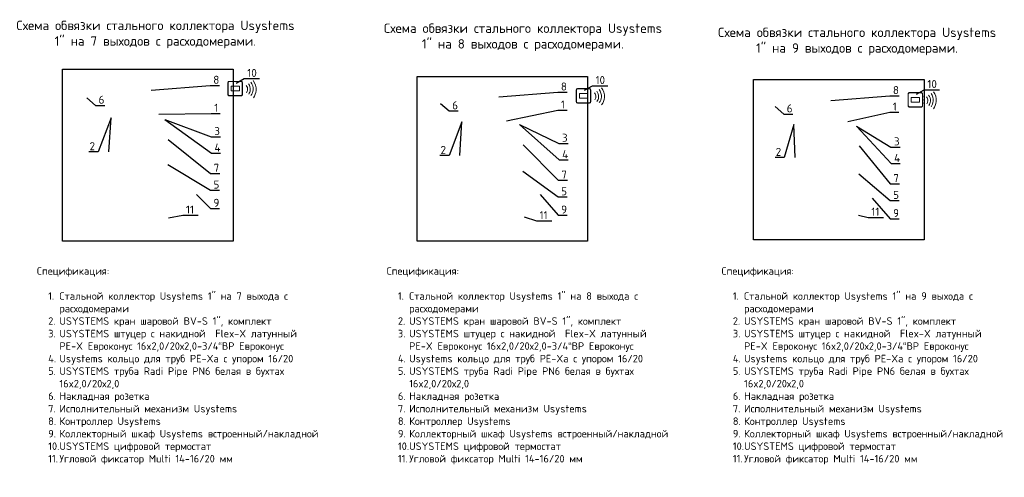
# Model space of a CAD drawing. Header units: millimetres. Extents: x -67660 to 27978, y 1317 to 27296.
# Tile 5 of 8: x -21982 to 2483, y 1317 to 12695. Entities that reach past the tile are written whole.
import ezdxf
from ezdxf import colors
from ezdxf.entities.mleader import LeaderData, LeaderLine
from ezdxf.math import Vec2, Vec3

# ---------------------------------------------------------------- set-up
doc = ezdxf.new("R2010")
doc.units = ezdxf.units.MM
doc.linetypes.add('AI-Linetype-4', pattern=[0.705556, 0.352778, -0.352778])
doc.layers.add('Ebene 1', color=7, linetype='Continuous')
doc.styles.add('GOST-2.304_Type-B', font='isocpeur.ttf')
doc.styles.add('СПДС 20', font='isocpeur.ttf', dxfattribs={"height": 2.5})
picture_1 = doc.add_image_def('image17.jpg', size_in_pixel=(1200, 1213))
picture_2 = doc.add_image_def('image18.jpg', size_in_pixel=(1200, 1161))
picture_3 = doc.add_image_def('image19.jpg', size_in_pixel=(1200, 1131))

# ---------------------------------------------------------------- blocks, each defined once
blk = doc.blocks.new('_None')
blk = doc.blocks.new('block 4')
at = {"layer": 'Ebene 1', "color": 250, "lineweight": 9, "true_color": 0x231f20}
for points in [[(66.18, 168.17), (66.7, 167.47), (66.98, 166.58), (66.9, 165.65), (66.84, 164.95), (66.58, 164.31), (66.19, 163.78)], [(66.97, 168.77), (67.65, 167.86), (68.02, 166.7), (67.91, 165.47), (67.83, 164.55), (67.5, 163.72), (66.98, 163.03)], [(64.64, 167.08), (64.95, 166.7), (65.12, 166.2), (65.07, 165.67), (65.04, 165.31), (64.92, 164.99), (64.72, 164.71)], [(65.37, 167.61), (65.8, 167.06), (66.03, 166.36), (65.97, 165.61), (65.92, 165.08), (65.73, 164.59), (65.43, 164.18)]]:
    blk.add_open_spline(points, degree=3, knots=[0, 0, 0, 0, 1, 1, 1, 2, 2, 2, 2], dxfattribs=at)
blk = doc.blocks.new('WMF0')
at = {"color": 229, "lineweight": 0}
for points, const_width in [([(9.021, -4.213), (9.018, -4.229), (9.004, -4.261), (8.981, -4.285), (8.951, -4.296), (8.935, -4.298), (8.242, -4.298), (8.224, -4.296), (8.194, -4.285), (8.171, -4.261), (8.157, -4.229), (8.157, -4.213), (8.157, -3.52), (8.157, -3.504), (8.171, -3.471), (8.194, -3.448), (8.224, -3.437), (8.242, -3.435), (8.935, -3.435), (8.951, -3.437), (8.981, -3.448), (9.004, -3.471), (9.018, -3.504), (9.021, -3.52), (9.021, -4.213)], 0.0138), ([(9.023, -3.713), (9.016, -3.713), (9.016, -3.63), (9.023, -3.63), (9.023, -3.713)], 0.00461), ([(9.023, -3.909), (9.016, -3.909), (9.016, -3.824), (9.023, -3.824), (9.023, -3.909)], 0.00461), ([(9.023, -4.103), (9.016, -4.103), (9.016, -4.02), (9.023, -4.02), (9.023, -4.103)], 0.00461)]:
    blk.add_lwpolyline(points, close=True, dxfattribs=dict(at, const_width=const_width))
at = {"color": 7, "lineweight": 0}
for points in [[(9.021, -4.213), (9.018, -4.229), (9.004, -4.261), (8.981, -4.285), (8.951, -4.296), (8.935, -4.298), (8.242, -4.298), (8.224, -4.296), (8.194, -4.285), (8.171, -4.261), (8.157, -4.229), (8.157, -4.213), (8.157, -3.52), (8.157, -3.504), (8.171, -3.471), (8.194, -3.448), (8.224, -3.437), (8.242, -3.435), (8.935, -3.435), (8.951, -3.437), (8.981, -3.448), (9.004, -3.471), (9.018, -3.504), (9.021, -3.52), (9.021, -4.213)], [(8.242, -4.282), (8.214, -4.28), (8.175, -4.241), (8.171, -4.213), (8.171, -3.52), (8.175, -3.492), (8.214, -3.453), (8.242, -3.451), (8.935, -3.451), (8.963, -3.453), (9, -3.492), (9.004, -3.52), (9.004, -4.213), (9, -4.241), (8.963, -4.28), (8.935, -4.282), (8.242, -4.282)], [(8.836, -3.978), (8.834, -3.99), (8.82, -4.006), (8.809, -4.006), (8.369, -4.006), (8.357, -4.006), (8.341, -3.99), (8.341, -3.978), (8.341, -3.755), (8.341, -3.743), (8.357, -3.727), (8.369, -3.727), (8.809, -3.727), (8.82, -3.727), (8.834, -3.743), (8.836, -3.755), (8.836, -3.978)], [(9.023, -3.713), (9.016, -3.713), (9.016, -3.63), (9.023, -3.63), (9.023, -3.713)], [(9.023, -3.909), (9.016, -3.909), (9.016, -3.824), (9.023, -3.824), (9.023, -3.909)], [(9.023, -4.103), (9.016, -4.103), (9.016, -4.02), (9.023, -4.02), (9.023, -4.103)]]:
    blk.add_lwpolyline(points, close=True, dxfattribs=at)
at = {"color": 229, "lineweight": 0}
for points in [[(8.242, -4.282), (8.214, -4.28), (8.175, -4.241), (8.171, -4.213), (8.171, -3.52), (8.175, -3.492), (8.214, -3.453), (8.242, -3.451), (8.935, -3.451), (8.963, -3.453), (9, -3.492), (9.004, -3.52), (9.004, -4.213), (9, -4.241), (8.963, -4.28), (8.935, -4.282), (8.242, -4.282)], [(8.836, -3.978), (8.834, -3.99), (8.82, -4.006), (8.809, -4.006), (8.369, -4.006), (8.357, -4.006), (8.341, -3.99), (8.341, -3.978), (8.341, -3.755), (8.341, -3.743), (8.357, -3.727), (8.369, -3.727), (8.809, -3.727), (8.82, -3.727), (8.834, -3.743), (8.836, -3.755), (8.836, -3.978)]]:
    blk.add_lwpolyline(points, close=True, dxfattribs=at)

msp = doc.modelspace()

# ---------------------------------------------------------------- block references
at = {"linetype": 'AI-Linetype-4', "lineweight": 25, "xscale": 419.0652131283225, "yscale": 419.0652131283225, "zscale": 419.0652131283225}
for p in [(-20225, 12601), (-11571, 12422), (-3326, 12323)]:
    msp.add_blockref('WMF0', p, dxfattribs=at)
at = {"layer": 'Ebene 1', "lineweight": 25, "xscale": 74.36840647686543, "yscale": 74.36840647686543, "zscale": 74.36840647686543}
for p in [(-21158, -1369), (-12504, -1548), (-4259, -1648)]:
    msp.add_blockref('block 4', p, dxfattribs=at)

# ---------------------------------------------------------------- texts
at = {"char_height": 233.21, "width": 7087.53, "attachment_point": 1, "style": 'GOST-2.304_Type-B'}
for s, insert in [('\\pxqc;Cхема обвязки стального коллектора Usystems 1" на 7 выходов с расходомерами. ', (-22156, 12669)), ('\\pxqc;Cхема обвязки стального коллектора Usystems 1" на 8 выходов с расходомерами. ', (-13024, 12599)), ('\\pxqc;Cхема обвязки стального коллектора Usystems 1" на 9 выходов с расходомерами. ', (-4721, 12496))]:
    msp.add_mtext(s, dxfattribs=dict(at, insert=insert))
at = {"lineweight": 25, "char_height": 186.66, "attachment_point": 1, "style": 'GOST-2.304_Type-B'}
for s, insert in [('Спецификация:\\P\\P\\pxi-1.5,l3,sm1,t3;1.^IСтальной коллектор Usystems 1" на 7 выхода с расходомерами \\P2.^IUSYSTEMS кран шаровой BV-S 1", комплект \\P3.^IUSYSTEMS штуцер с накидной  Flex-X латунный PE-X Евроконус 16x2,0/20х2,0-3/4“ВР Евроконус\\P4.^IUsystems кольцо для труб PE-Xa с упором 16/20\\P5.^IUSYSTEMS труба Radi Pipe PN6 белая в бухтах 16x2,0/20х2,0 \\P6.^IНакладная розетка\\P7.^IИсполнительный механизм Usystems   \\P8.^IКонтроллер Usystems \\P9.^IКоллекторный шкаф Usystems встроенный/накладной\\P10.^IUSYSTEMS цифровой термостат \\P11.^IУгловой фиксатор Multi 14-16/20 мм', (-21554, 6540)), ('Спецификация:\\P\\P\\pxi-1.5,l3,sm1,t3;1.^IСтальной коллектор Usystems 1" на 8 выхода с расходомерами \\P2.^IUSYSTEMS кран шаровой BV-S 1", комплект \\P3.^IUSYSTEMS штуцер с накидной  Flex-X латунный PE-X Евроконус 16x2,0/20х2,0-3/4“ВР Евроконус\\P4.^IUsystems кольцо для труб PE-Xa с упором 16/20\\P5.^IUSYSTEMS труба Radi Pipe PN6 белая в бухтах 16x2,0/20х2,0 \\P6.^IНакладная розетка\\P7.^IИсполнительный механизм Usystems   \\P8.^IКонтроллер Usystems \\P9.^IКоллекторный шкаф Usystems встроенный/накладной\\P10.^IUSYSTEMS цифровой термостат \\P11.^IУгловой фиксатор Multi 14-16/20 мм', (-12864, 6540)), ('Спецификация:\\P\\P\\pxi-1.5,l3,sm1,t3;1.^IСтальной коллектор Usystems 1" на 9 выхода с расходомерами \\P2.^IUSYSTEMS кран шаровой BV-S 1", комплект \\P3.^IUSYSTEMS штуцер с накидной  Flex-X латунный PE-X Евроконус 16x2,0/20х2,0-3/4“ВР Евроконус\\P4.^IUsystems кольцо для труб PE-Xa с упором 16/20\\P5.^IUSYSTEMS труба Radi Pipe PN6 белая в бухтах 16x2,0/20х2,0 \\P6.^IНакладная розетка\\P7.^IИсполнительный механизм Usystems   \\P8.^IКонтроллер Usystems \\P9.^IКоллекторный шкаф Usystems встроенный/накладной\\P10.^IUSYSTEMS цифровой термостат \\P11.^IУгловой фиксатор Multi 14-16/20 мм', (-4542, 6540))]:
    msp.add_mtext_dynamic_manual_height_columns(s, width=7088.74, gutter_width=132, heights=[5473], dxfattribs=dict(at, insert=insert))

# ---------------------------------------------------------------- pictures from other files: only their frames are drawn
image = msp.add_image(picture_1, insert=(-20915, 7188), size_in_units=(4233, 4279))
image.dxf.flags = 15
image = msp.add_image(picture_2, insert=(-12103, 7185), size_in_units=(4233, 4096))
image.dxf.flags = 15
image = msp.add_image(picture_3, insert=(-3745, 7221), size_in_units=(4233, 3990))
image.dxf.flags = 15

# ---------------------------------------------------------------- leaders
ml = msp.add_multileader_mtext('Standard')
ml.set_content('8', color=256, style='СПДС 20')
ml.set_leader_properties()
ml.set_arrow_properties(name='NONE')
ml.build(insert=Vec2(0, 0))
ml.multileader.update_dxf_attribs({"text_left_attachment_type": 6, "text_right_attachment_type": 6, "dogleg_length": 0, "arrow_head_size": 150, "scale": 10})
ctx = ml.context
ctx.base_point, ctx.scale, ctx.char_height, ctx.arrow_head_size, ctx.landing_gap_size, ctx.plane_origin = Vec3(-17248, 11060), 10, 200, 150, 75, Vec3(-17464, 9726)
ctx.left_attachment, ctx.right_attachment = 6, 6
notes = []
notes.append((ctx, [(0, (1, 1, 0), (-17248, 11060), (1, 0), 0, [(0, [(-18715, 10944)], 0, [])])]))
ctx.mtext.insert, ctx.mtext.flow_direction = Vec3(-17173, 11300), 5
ml = msp.add_multileader_mtext('Standard')
ml.set_content('10', color=256, style='СПДС 20')
ml.set_leader_properties()
ml.set_arrow_properties(name='NONE')
ml.build(insert=Vec2(0, 0))
ml.multileader.update_dxf_attribs({"text_left_attachment_type": 6, "text_right_attachment_type": 6, "dogleg_length": 0, "arrow_head_size": 150, "scale": 10})
ctx = ml.context
ctx.base_point, ctx.scale, ctx.char_height, ctx.arrow_head_size, ctx.landing_gap_size, ctx.plane_origin = Vec3(-16403, 11232), 10, 200, 150, 75, Vec3(-16215, 9872)
ctx.left_attachment, ctx.right_attachment = 6, 6
notes.append((ctx, [(0, (1, 1, 0), (-16403, 11232), (1, 0), 0, [(0, [(-16601, 11120)], 0, [])])]))
ctx.mtext.insert, ctx.mtext.flow_direction = Vec3(-16328, 11472), 5
ml = msp.add_multileader_mtext('Standard')
ml.set_content('10', color=256, style='СПДС 20')
ml.set_leader_properties()
ml.set_arrow_properties(name='NONE')
ml.build(insert=Vec2(0, 0))
ml.multileader.update_dxf_attribs({"text_left_attachment_type": 6, "text_right_attachment_type": 6, "dogleg_length": 0, "arrow_head_size": 150, "scale": 10})
ctx = ml.context
ctx.base_point, ctx.scale, ctx.char_height, ctx.arrow_head_size, ctx.landing_gap_size, ctx.plane_origin = Vec3(-7749, 11054), 10, 200, 150, 75, Vec3(-7561, 9694)
ctx.left_attachment, ctx.right_attachment = 6, 6
notes.append((ctx, [(0, (1, 1, 0), (-7749, 11054), (1, 0), 0, [(0, [(-7947, 10942)], 0, [])])]))
ctx.mtext.insert, ctx.mtext.flow_direction = Vec3(-7674, 11294), 5
ml = msp.add_multileader_mtext('Standard')
ml.set_content('8', color=256, style='СПДС 20')
ml.set_leader_properties()
ml.set_arrow_properties(name='NONE')
ml.build(insert=Vec2(0, 0))
ml.multileader.update_dxf_attribs({"text_left_attachment_type": 6, "text_right_attachment_type": 6, "dogleg_length": 0, "arrow_head_size": 150, "scale": 10})
ctx = ml.context
ctx.base_point, ctx.scale, ctx.char_height, ctx.arrow_head_size, ctx.landing_gap_size, ctx.plane_origin = Vec3(-8610, 10893), 10, 200, 150, 75, Vec3(-8825, 9559)
ctx.left_attachment, ctx.right_attachment = 6, 6
notes.append((ctx, [(0, (1, 1, 0), (-8610, 10893), (1, 0), 0, [(0, [(-10076, 10777)], 0, [])])]))
ctx.mtext.insert, ctx.mtext.flow_direction = Vec3(-8535, 11133), 5
ml = msp.add_multileader_mtext('Standard')
ml.set_content('8', color=256, style='СПДС 20')
ml.set_leader_properties()
ml.set_arrow_properties(name='NONE')
ml.build(insert=Vec2(0, 0))
ml.multileader.update_dxf_attribs({"text_left_attachment_type": 6, "text_right_attachment_type": 6, "dogleg_length": 0, "arrow_head_size": 150, "scale": 10})
ctx = ml.context
ctx.base_point, ctx.scale, ctx.char_height, ctx.arrow_head_size, ctx.landing_gap_size, ctx.plane_origin = Vec3(-360, 10803), 10, 200, 150, 75, Vec3(-576, 9469)
ctx.left_attachment, ctx.right_attachment = 6, 6
notes.append((ctx, [(0, (1, 1, 0), (-360, 10803), (1, 0), 0, [(0, [(-1827, 10687)], 0, [])])]))
ctx.mtext.insert, ctx.mtext.flow_direction = Vec3(-285, 11043), 5
ml = msp.add_multileader_mtext('Standard')
ml.set_content('10', color=256, style='СПДС 20')
ml.set_leader_properties()
ml.set_arrow_properties(name='NONE')
ml.build(insert=Vec2(0, 0))
ml.multileader.update_dxf_attribs({"text_left_attachment_type": 6, "text_right_attachment_type": 6, "dogleg_length": 0, "arrow_head_size": 150, "scale": 10})
ctx = ml.context
ctx.base_point, ctx.scale, ctx.char_height, ctx.arrow_head_size, ctx.landing_gap_size, ctx.plane_origin = Vec3(496, 10954), 10, 200, 150, 75, Vec3(684, 9594)
ctx.left_attachment, ctx.right_attachment = 6, 6
notes.append((ctx, [(0, (1, 1, 0), (496, 10954), (1, 0), 0, [(0, [(298, 10842)], 0, [])])]))
ctx.mtext.insert, ctx.mtext.flow_direction = Vec3(571, 11194), 5
ml = msp.add_multileader_mtext('Standard')
ml.set_content('6', color=256, style='СПДС 20')
ml.set_leader_properties()
ml.set_arrow_properties(name='NONE')
ml.build(insert=Vec2(0, 0))
ml.multileader.update_dxf_attribs({"text_left_attachment_type": 6, "text_right_attachment_type": 6, "dogleg_length": 0, "arrow_head_size": 150, "scale": 10})
ctx = ml.context
ctx.base_point, ctx.scale, ctx.char_height, ctx.arrow_head_size, ctx.landing_gap_size, ctx.plane_origin = Vec3(-20097, 10565), 10, 200, 150, 75, Vec3(-19897, 9171)
ctx.left_attachment, ctx.right_attachment = 6, 6
notes.append((ctx, [(0, (1, 1, 0), (-20097, 10565), (1, 0), 0, [(0, [(-20313, 10755)], 0, [])])]))
ctx.mtext.insert, ctx.mtext.flow_direction = Vec3(-20022, 10805), 5
ml = msp.add_multileader_mtext('Standard')
ml.set_content('1', color=256, style='СПДС 20')
ml.set_leader_properties()
ml.set_arrow_properties(name='NONE')
ml.build(insert=Vec2(0, 0))
ml.multileader.update_dxf_attribs({"text_left_attachment_type": 6, "text_right_attachment_type": 6, "dogleg_length": 0, "arrow_head_size": 150, "scale": 10})
ctx = ml.context
ctx.base_point, ctx.scale, ctx.char_height, ctx.arrow_head_size, ctx.landing_gap_size, ctx.plane_origin = Vec3(-17225, 10364), 10, 200, 150, 75, Vec3(-17267, 8942)
ctx.left_attachment, ctx.right_attachment = 6, 6
notes.append((ctx, [(0, (1, 1, 0), (-17225, 10364), (1, 0), 0, [(0, [(-18526, 10343)], 0, [])])]))
ctx.mtext.insert, ctx.mtext.flow_direction = Vec3(-17150, 10604), 5
ml = msp.add_multileader_mtext('Standard')
ml.set_content('6', color=256, style='СПДС 20')
ml.set_leader_properties()
ml.set_arrow_properties(name='NONE')
ml.build(insert=Vec2(0, 0))
ml.multileader.update_dxf_attribs({"text_left_attachment_type": 6, "text_right_attachment_type": 6, "dogleg_length": 0, "arrow_head_size": 150, "scale": 10})
ctx = ml.context
ctx.base_point, ctx.scale, ctx.char_height, ctx.arrow_head_size, ctx.landing_gap_size, ctx.plane_origin = Vec3(-11311, 10425), 10, 200, 150, 75, Vec3(-11112, 9031)
ctx.left_attachment, ctx.right_attachment = 6, 6
notes.append((ctx, [(0, (1, 1, 0), (-11311, 10425), (1, 0), 0, [(0, [(-11527, 10615)], 0, [])])]))
ctx.mtext.insert, ctx.mtext.flow_direction = Vec3(-11236, 10665), 5
ml = msp.add_multileader_mtext('Standard')
ml.set_content('1', color=256, style='СПДС 20')
ml.set_leader_properties()
ml.set_arrow_properties(name='NONE')
ml.build(insert=Vec2(0, 0))
ml.multileader.update_dxf_attribs({"text_left_attachment_type": 6, "text_right_attachment_type": 6, "dogleg_length": 0, "arrow_head_size": 150, "scale": 10})
ctx = ml.context
ctx.base_point, ctx.scale, ctx.char_height, ctx.arrow_head_size, ctx.landing_gap_size, ctx.plane_origin = Vec3(-8609, 10445), 10, 200, 150, 75, Vec3(-8628, 8775)
ctx.left_attachment, ctx.right_attachment = 6, 6
notes.append((ctx, [(0, (1, 1, 0), (-8609, 10445), (1, 0), 0, [(0, [(-9887, 10176)], 0, [])])]))
ctx.mtext.insert, ctx.mtext.flow_direction = Vec3(-8534, 10685), 5
ml = msp.add_multileader_mtext('Standard')
ml.set_content('6', color=256, style='СПДС 20')
ml.set_leader_properties()
ml.set_arrow_properties(name='NONE')
ml.build(insert=Vec2(0, 0))
ml.multileader.update_dxf_attribs({"text_left_attachment_type": 6, "text_right_attachment_type": 6, "dogleg_length": 0, "arrow_head_size": 150, "scale": 10})
ctx = ml.context
ctx.base_point, ctx.scale, ctx.char_height, ctx.arrow_head_size, ctx.landing_gap_size, ctx.plane_origin = Vec3(-2998, 10348), 10, 200, 150, 75, Vec3(-2798, 8953)
ctx.left_attachment, ctx.right_attachment = 6, 6
notes.append((ctx, [(0, (1, 1, 0), (-2998, 10348), (1, 0), 0, [(0, [(-3214, 10538)], 0, [])])]))
ctx.mtext.insert, ctx.mtext.flow_direction = Vec3(-2923, 10588), 5
ml = msp.add_multileader_mtext('Standard')
ml.set_content('1', color=256, style='СПДС 20')
ml.set_leader_properties()
ml.set_arrow_properties(name='NONE')
ml.build(insert=Vec2(0, 0))
ml.multileader.update_dxf_attribs({"text_left_attachment_type": 6, "text_right_attachment_type": 6, "dogleg_length": 0, "arrow_head_size": 150, "scale": 10})
ctx = ml.context
ctx.base_point, ctx.scale, ctx.char_height, ctx.arrow_head_size, ctx.landing_gap_size, ctx.plane_origin = Vec3(-363, 10395), 10, 200, 150, 75, Vec3(-379, 8685)
ctx.left_attachment, ctx.right_attachment = 6, 6
notes.append((ctx, [(0, (1, 1, 0), (-363, 10395), (1, 0), 0, [(0, [(-1408, 10161)], 0, [])])]))
ctx.mtext.insert, ctx.mtext.flow_direction = Vec3(-288, 10635), 5
ml = msp.add_multileader_mtext('Standard')
ml.set_content('2', color=256, style='СПДС 20')
ml.set_leader_properties()
ml.set_arrow_properties(name='NONE')
ml.build(insert=Vec2(0, 0))
ml.multileader.update_dxf_attribs({"text_left_attachment_type": 6, "text_right_attachment_type": 6, "dogleg_length": 0, "arrow_head_size": 150, "scale": 10})
ctx = ml.context
ctx.base_point, ctx.scale, ctx.char_height, ctx.arrow_head_size, ctx.landing_gap_size, ctx.plane_origin = Vec3(-20285, 9409), 10, 200, 150, 75, Vec3(-19818, 6545)
ctx.left_attachment, ctx.right_attachment, ctx.text_align_type = 6, 6, 2
notes.append((ctx, [(1, (1, 1, 0), (-20035, 9409), (-1, 0), 0, [(1, [(-19766, 9410), (-19711, 10251)], 0, [])])]))
ctx.mtext.insert, ctx.mtext.alignment, ctx.mtext.flow_direction = Vec3(-20110, 9649), 3, 5
ml = msp.add_multileader_mtext('Standard')
ml.set_content('3', color=256, style='СПДС 20')
ml.set_leader_properties()
ml.set_arrow_properties(name='NONE')
ml.build(insert=Vec2(0, 0))
ml.multileader.update_dxf_attribs({"text_left_attachment_type": 6, "text_right_attachment_type": 6, "dogleg_length": 0, "arrow_head_size": 150, "scale": 10})
ctx = ml.context
ctx.base_point, ctx.scale, ctx.char_height, ctx.arrow_head_size, ctx.landing_gap_size, ctx.plane_origin = Vec3(-17222, 9786), 10, 200, 150, 75, Vec3(-17110, 8217)
ctx.left_attachment, ctx.right_attachment = 6, 6
notes.append((ctx, [(0, (1, 1, 0), (-17222, 9786), (1, 0), 0, [(0, [(-18376, 10215)], 0, [])])]))
ctx.mtext.insert, ctx.mtext.flow_direction = Vec3(-17147, 10026), 5
ml = msp.add_multileader_mtext('Standard')
ml.set_content('4', color=256, style='СПДС 20')
ml.set_leader_properties()
ml.set_arrow_properties(name='NONE')
ml.build(insert=Vec2(0, 0))
ml.multileader.update_dxf_attribs({"text_left_attachment_type": 6, "text_right_attachment_type": 6, "dogleg_length": 0, "arrow_head_size": 150, "scale": 10})
ctx = ml.context
ctx.base_point, ctx.scale, ctx.char_height, ctx.arrow_head_size, ctx.landing_gap_size, ctx.plane_origin = Vec3(-17217, 9376), 10, 200, 150, 75, Vec3(-17109, 8503)
ctx.left_attachment, ctx.right_attachment = 6, 6
notes.append((ctx, [(0, (1, 1, 0), (-17217, 9376), (1, 0), 0, [(0, [(-18376, 10215)], 0, [])])]))
ctx.mtext.insert, ctx.mtext.flow_direction = Vec3(-17142, 9616), 5
ml = msp.add_multileader_mtext('Standard')
ml.set_content('2', color=256, style='СПДС 20')
ml.set_leader_properties()
ml.set_arrow_properties(name='NONE')
ml.build(insert=Vec2(0, 0))
ml.multileader.update_dxf_attribs({"text_left_attachment_type": 6, "text_right_attachment_type": 6, "dogleg_length": 0, "arrow_head_size": 150, "scale": 10})
ctx = ml.context
ctx.base_point, ctx.scale, ctx.char_height, ctx.arrow_head_size, ctx.landing_gap_size, ctx.plane_origin = Vec3(-11564, 9315), 10, 200, 150, 75, Vec3(-11097, 6451)
ctx.left_attachment, ctx.right_attachment, ctx.text_align_type = 6, 6, 2
notes.append((ctx, [(1, (1, 1, 0), (-11314, 9315), (-1, 0), 0, [(1, [(-11045, 9316), (-10993, 10153)], 0, [])])]))
ctx.mtext.insert, ctx.mtext.alignment, ctx.mtext.flow_direction = Vec3(-11389, 9555), 3, 5
ml = msp.add_multileader_mtext('Standard')
ml.set_content('3', color=256, style='СПДС 20')
ml.set_leader_properties()
ml.set_arrow_properties(name='NONE')
ml.build(insert=Vec2(0, 0))
ml.multileader.update_dxf_attribs({"text_left_attachment_type": 6, "text_right_attachment_type": 6, "dogleg_length": 0, "arrow_head_size": 150, "scale": 10})
ctx = ml.context
ctx.base_point, ctx.scale, ctx.char_height, ctx.arrow_head_size, ctx.landing_gap_size, ctx.plane_origin = Vec3(-8583, 9619), 10, 200, 150, 75, Vec3(-8472, 8050)
ctx.left_attachment, ctx.right_attachment = 6, 6
notes.append((ctx, [(0, (1, 1, 0), (-8583, 9619), (1, 0), 0, [(0, [(-9562, 10092)], 0, [])])]))
ctx.mtext.insert, ctx.mtext.flow_direction = Vec3(-8508, 9859), 5
ml = msp.add_multileader_mtext('Standard')
ml.set_content('4', color=256, style='СПДС 20')
ml.set_leader_properties()
ml.set_arrow_properties(name='NONE')
ml.build(insert=Vec2(0, 0))
ml.multileader.update_dxf_attribs({"text_left_attachment_type": 6, "text_right_attachment_type": 6, "dogleg_length": 0, "arrow_head_size": 150, "scale": 10})
ctx = ml.context
ctx.base_point, ctx.scale, ctx.char_height, ctx.arrow_head_size, ctx.landing_gap_size, ctx.plane_origin = Vec3(-8578, 9209), 10, 200, 150, 75, Vec3(-8471, 8335)
ctx.left_attachment, ctx.right_attachment = 6, 6
notes.append((ctx, [(0, (1, 1, 0), (-8578, 9209), (1, 0), 0, [(0, [(-9562, 10092)], 0, [])])]))
ctx.mtext.insert, ctx.mtext.flow_direction = Vec3(-8503, 9449), 5
ml = msp.add_multileader_mtext('Standard')
ml.set_content('2', color=256, style='СПДС 20')
ml.set_leader_properties()
ml.set_arrow_properties(name='NONE')
ml.build(insert=Vec2(0, 0))
ml.multileader.update_dxf_attribs({"text_left_attachment_type": 6, "text_right_attachment_type": 6, "dogleg_length": 0, "arrow_head_size": 150, "scale": 10})
ctx = ml.context
ctx.base_point, ctx.scale, ctx.char_height, ctx.arrow_head_size, ctx.landing_gap_size, ctx.plane_origin = Vec3(-3236, 9269), 10, 200, 150, 75, Vec3(-2769, 6405)
ctx.left_attachment, ctx.right_attachment, ctx.text_align_type = 6, 6, 2
notes.append((ctx, [(1, (1, 1, 0), (-2986, 9269), (-1, 0), 0, [(1, [(-2717, 9270), (-2743, 10085)], 0, [])])]))
ctx.mtext.insert, ctx.mtext.alignment, ctx.mtext.flow_direction = Vec3(-3061, 9509), 3, 5
ml = msp.add_multileader_mtext('Standard')
ml.set_content('3', color=256, style='СПДС 20')
ml.set_leader_properties()
ml.set_arrow_properties(name='NONE')
ml.build(insert=Vec2(0, 0))
ml.multileader.update_dxf_attribs({"text_left_attachment_type": 6, "text_right_attachment_type": 6, "dogleg_length": 0, "arrow_head_size": 150, "scale": 10})
ctx = ml.context
ctx.base_point, ctx.scale, ctx.char_height, ctx.arrow_head_size, ctx.landing_gap_size, ctx.plane_origin = Vec3(-334, 9529), 10, 200, 150, 75, Vec3(-222, 7960)
ctx.left_attachment, ctx.right_attachment = 6, 6
notes.append((ctx, [(0, (1, 1, 0), (-334, 9529), (1, 0), 0, [(0, [(-1192, 10044)], 0, [])])]))
ctx.mtext.insert, ctx.mtext.flow_direction = Vec3(-259, 9769), 5
ml = msp.add_multileader_mtext('Standard')
ml.set_content('4', color=256, style='СПДС 20')
ml.set_leader_properties()
ml.set_arrow_properties(name='NONE')
ml.build(insert=Vec2(0, 0))
ml.multileader.update_dxf_attribs({"text_left_attachment_type": 6, "text_right_attachment_type": 6, "dogleg_length": 0, "arrow_head_size": 150, "scale": 10})
ctx = ml.context
ctx.base_point, ctx.scale, ctx.char_height, ctx.arrow_head_size, ctx.landing_gap_size, ctx.plane_origin = Vec3(-329, 9119), 10, 200, 150, 75, Vec3(-221, 8246)
ctx.left_attachment, ctx.right_attachment = 6, 6
notes.append((ctx, [(0, (1, 1, 0), (-329, 9119), (1, 0), 0, [(0, [(-1192, 10044)], 0, [])])]))
ctx.mtext.insert, ctx.mtext.flow_direction = Vec3(-254, 9359), 5
ml = msp.add_multileader_mtext('Standard')
ml.set_content('7', color=256, style='СПДС 20')
ml.set_leader_properties()
ml.set_arrow_properties(name='NONE')
ml.build(insert=Vec2(0, 0))
ml.multileader.update_dxf_attribs({"text_left_attachment_type": 6, "text_right_attachment_type": 6, "dogleg_length": 0, "arrow_head_size": 150, "scale": 10})
ctx = ml.context
ctx.base_point, ctx.scale, ctx.char_height, ctx.arrow_head_size, ctx.landing_gap_size, ctx.plane_origin = Vec3(-17239, 8871), 10, 200, 150, 75, Vec3(-17794, 7600)
ctx.left_attachment, ctx.right_attachment = 6, 6
notes.append((ctx, [(0, (1, 1, 0), (-17239, 8871), (1, 0), 0, [(0, [(-18291, 9720)], 0, [])])]))
ctx.mtext.insert, ctx.mtext.flow_direction = Vec3(-17164, 9111), 5
ml = msp.add_multileader_mtext('Standard')
ml.set_content('7', color=256, style='СПДС 20')
ml.set_leader_properties()
ml.set_arrow_properties(name='NONE')
ml.build(insert=Vec2(0, 0))
ml.multileader.update_dxf_attribs({"text_left_attachment_type": 6, "text_right_attachment_type": 6, "dogleg_length": 0, "arrow_head_size": 150, "scale": 10})
ctx = ml.context
ctx.base_point, ctx.scale, ctx.char_height, ctx.arrow_head_size, ctx.landing_gap_size, ctx.plane_origin = Vec3(-8600, 8704), 10, 200, 150, 75, Vec3(-9155, 7433)
ctx.left_attachment, ctx.right_attachment = 6, 6
notes.append((ctx, [(0, (1, 1, 0), (-8600, 8704), (1, 0), 0, [(0, [(-9472, 9584)], 0, [])])]))
ctx.mtext.insert, ctx.mtext.flow_direction = Vec3(-8525, 8944), 5
ml = msp.add_multileader_mtext('Standard')
ml.set_content('7', color=256, style='СПДС 20')
ml.set_leader_properties()
ml.set_arrow_properties(name='NONE')
ml.build(insert=Vec2(0, 0))
ml.multileader.update_dxf_attribs({"text_left_attachment_type": 6, "text_right_attachment_type": 6, "dogleg_length": 0, "arrow_head_size": 150, "scale": 10})
ctx = ml.context
ctx.base_point, ctx.scale, ctx.char_height, ctx.arrow_head_size, ctx.landing_gap_size, ctx.plane_origin = Vec3(-351, 8614), 10, 200, 150, 75, Vec3(-906, 7343)
ctx.left_attachment, ctx.right_attachment = 6, 6
notes.append((ctx, [(0, (1, 1, 0), (-351, 8614), (1, 0), 0, [(0, [(-1121, 9558)], 0, [])])]))
ctx.mtext.insert, ctx.mtext.flow_direction = Vec3(-276, 8854), 5
ml = msp.add_multileader_mtext('Standard')
ml.set_content('5', color=256, style='СПДС 20')
ml.set_leader_properties()
ml.set_arrow_properties(name='NONE')
ml.build(insert=Vec2(0, 0))
ml.multileader.update_dxf_attribs({"text_left_attachment_type": 6, "text_right_attachment_type": 6, "dogleg_length": 0, "arrow_head_size": 150, "scale": 10})
ctx = ml.context
ctx.base_point, ctx.scale, ctx.char_height, ctx.arrow_head_size, ctx.landing_gap_size, ctx.plane_origin = Vec3(-17242, 8456), 10, 200, 150, 75, Vec3(-17167, 7957)
ctx.left_attachment, ctx.right_attachment = 6, 6
notes.append((ctx, [(0, (1, 1, 0), (-17242, 8456), (1, 0), 0, [(0, [(-18304, 9093)], 0, [])])]))
ctx.mtext.insert, ctx.mtext.flow_direction = Vec3(-17167, 8696), 5
ml = msp.add_multileader_mtext('Standard')
ml.set_content('5', color=256, style='СПДС 20')
ml.set_leader_properties()
ml.set_arrow_properties(name='NONE')
ml.build(insert=Vec2(0, 0))
ml.multileader.update_dxf_attribs({"text_left_attachment_type": 6, "text_right_attachment_type": 6, "dogleg_length": 0, "arrow_head_size": 150, "scale": 10})
ctx = ml.context
ctx.base_point, ctx.scale, ctx.char_height, ctx.arrow_head_size, ctx.landing_gap_size, ctx.plane_origin = Vec3(-8604, 8289), 10, 200, 150, 75, Vec3(-8529, 7789)
ctx.left_attachment, ctx.right_attachment = 6, 6
notes.append((ctx, [(0, (1, 1, 0), (-8604, 8289), (1, 0), 0, [(0, [(-9483, 8926)], 0, [])])]))
ctx.mtext.insert, ctx.mtext.flow_direction = Vec3(-8529, 8529), 5
ml = msp.add_multileader_mtext('Standard')
ml.set_content('5', color=256, style='СПДС 20')
ml.set_leader_properties()
ml.set_arrow_properties(name='NONE')
ml.build(insert=Vec2(0, 0))
ml.multileader.update_dxf_attribs({"text_left_attachment_type": 6, "text_right_attachment_type": 6, "dogleg_length": 0, "arrow_head_size": 150, "scale": 10})
ctx = ml.context
ctx.base_point, ctx.scale, ctx.char_height, ctx.arrow_head_size, ctx.landing_gap_size, ctx.plane_origin = Vec3(-354, 8199), 10, 200, 150, 75, Vec3(-279, 7700)
ctx.left_attachment, ctx.right_attachment = 6, 6
notes.append((ctx, [(0, (1, 1, 0), (-354, 8199), (1, 0), 0, [(0, [(-1128, 8859)], 0, [])])]))
ctx.mtext.insert, ctx.mtext.flow_direction = Vec3(-279, 8439), 5
ml = msp.add_multileader_mtext('Standard')
ml.set_content('9', color=256, style='СПДС 20')
ml.set_leader_properties()
ml.set_arrow_properties(name='NONE')
ml.build(insert=Vec2(0, 0))
ml.multileader.update_dxf_attribs({"text_left_attachment_type": 6, "text_right_attachment_type": 6, "dogleg_length": 0, "arrow_head_size": 150, "scale": 10})
ctx = ml.context
ctx.base_point, ctx.scale, ctx.char_height, ctx.arrow_head_size, ctx.landing_gap_size, ctx.plane_origin = Vec3(-17243, 8002), 10, 200, 150, 75, Vec3(-17304, 5859)
ctx.left_attachment, ctx.right_attachment = 6, 6
notes.append((ctx, [(0, (1, 1, 0), (-17243, 8002), (1, 0), 0, [(0, [(-17589, 8350)], 0, [])])]))
ctx.mtext.insert, ctx.mtext.flow_direction = Vec3(-17168, 8242), 5
ml = msp.add_multileader_mtext('Standard')
ml.set_content('9', color=256, style='СПДС 20')
ml.set_leader_properties()
ml.set_arrow_properties(name='NONE')
ml.build(insert=Vec2(0, 0))
ml.multileader.update_dxf_attribs({"text_left_attachment_type": 6, "text_right_attachment_type": 6, "dogleg_length": 0, "arrow_head_size": 150, "scale": 10})
ctx = ml.context
ctx.base_point, ctx.scale, ctx.char_height, ctx.arrow_head_size, ctx.landing_gap_size, ctx.plane_origin = Vec3(-8604, 7835), 10, 200, 150, 75, Vec3(-8666, 5692)
ctx.left_attachment, ctx.right_attachment = 6, 6
notes.append((ctx, [(0, (1, 1, 0), (-8604, 7835), (1, 0), 0, [(0, [(-9051, 8347)], 0, [])])]))
ctx.mtext.insert, ctx.mtext.flow_direction = Vec3(-8529, 8075), 5
ml = msp.add_multileader_mtext('Standard')
ml.set_content('11', color=256, style='СПДС 20')
ml.set_leader_properties()
ml.set_arrow_properties(name='NONE')
ml.build(insert=Vec2(0, 0))
ml.multileader.update_dxf_attribs({"text_left_attachment_type": 6, "text_right_attachment_type": 6, "dogleg_length": 0, "arrow_head_size": 150, "scale": 10})
ctx = ml.context
ctx.base_point, ctx.scale, ctx.char_height, ctx.arrow_head_size, ctx.landing_gap_size, ctx.plane_origin = Vec3(-17926, 7834), 10, 200, 150, 75, Vec3(-18377, 5819)
ctx.left_attachment, ctx.right_attachment = 6, 6
notes.append((ctx, [(0, (1, 1, 0), (-17926, 7834), (1, 0), 0, [(0, [(-18283, 7769)], 0, [])])]))
ctx.mtext.insert, ctx.mtext.flow_direction = Vec3(-17851, 8074), 5
ml = msp.add_multileader_mtext('Standard')
ml.set_content('9', color=256, style='СПДС 20')
ml.set_leader_properties()
ml.set_arrow_properties(name='NONE')
ml.build(insert=Vec2(0, 0))
ml.multileader.update_dxf_attribs({"text_left_attachment_type": 6, "text_right_attachment_type": 6, "dogleg_length": 0, "arrow_head_size": 150, "scale": 10})
ctx = ml.context
ctx.base_point, ctx.scale, ctx.char_height, ctx.arrow_head_size, ctx.landing_gap_size, ctx.plane_origin = Vec3(-355, 7745), 10, 200, 150, 75, Vec3(-416, 5602)
ctx.left_attachment, ctx.right_attachment = 6, 6
notes.append((ctx, [(0, (1, 1, 0), (-355, 7745), (1, 0), 0, [(0, [(-802, 8257)], 0, [])])]))
ctx.mtext.insert, ctx.mtext.flow_direction = Vec3(-280, 7985), 5
ml = msp.add_multileader_mtext('Standard')
ml.set_content('11', color=256, style='СПДС 20')
ml.set_leader_properties()
ml.set_arrow_properties(name='NONE')
ml.build(insert=Vec2(0, 0))
ml.multileader.update_dxf_attribs({"text_left_attachment_type": 6, "text_right_attachment_type": 6, "dogleg_length": 0, "arrow_head_size": 150, "scale": 10})
ctx = ml.context
ctx.base_point, ctx.scale, ctx.char_height, ctx.arrow_head_size, ctx.landing_gap_size, ctx.plane_origin = Vec3(-9140, 7694), 10, 200, 150, 75, Vec3(-9592, 5678)
ctx.left_attachment, ctx.right_attachment = 6, 6
notes.append((ctx, [(0, (1, 1, 0), (-9140, 7694), (1, 0), 0, [(0, [(-9448, 7789)], 0, [])])]))
ctx.mtext.insert, ctx.mtext.flow_direction = Vec3(-9065, 7934), 5
ml = msp.add_multileader_mtext('Standard')
ml.set_content('11', color=256, style='СПДС 20')
ml.set_leader_properties()
ml.set_arrow_properties(name='NONE')
ml.build(insert=Vec2(0, 0))
ml.multileader.update_dxf_attribs({"text_left_attachment_type": 6, "text_right_attachment_type": 6, "dogleg_length": 0, "arrow_head_size": 150, "scale": 10})
ctx = ml.context
ctx.base_point, ctx.scale, ctx.char_height, ctx.arrow_head_size, ctx.landing_gap_size, ctx.plane_origin = Vec3(-897, 7780), 10, 200, 150, 75, Vec3(-1278, 5601)
ctx.left_attachment, ctx.right_attachment = 6, 6
notes.append((ctx, [(0, (1, 1, 0), (-897, 7780), (1, 0), 0, [(0, [(-1140, 7837)], 0, [])])]))
ctx.mtext.insert, ctx.mtext.flow_direction = Vec3(-822, 8020), 5
for ctx, leaders in notes:
    for number, flags, end, landing, length, lines in leaders:
        leader = LeaderData()
        leader.index, (leader.has_last_leader_line, leader.has_dogleg_vector, leader.attachment_direction) = number, flags
        leader.last_leader_point, leader.dogleg_vector, leader.dogleg_length = Vec3(end), Vec3(landing), length
        for number, points, colour, breaks in lines:
            line = LeaderLine()
            line.index, line.vertices, line.color, line.breaks = number, Vec3.list(points), colors.encode_raw_color(colour), breaks
            leader.lines.append(line)
        ctx.leaders.append(leader)

doc.saveas('drawing.dxf')
